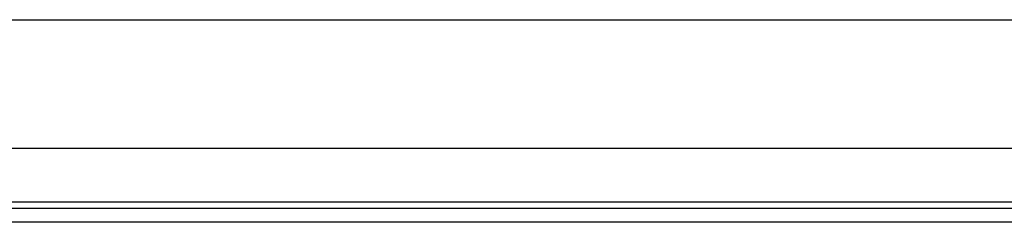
# Model space of a CAD drawing. Header units: inches. Extents: x 19 to 626, y 56 to 294.
# Tile 78 of 256: x 53.138 to 57.913, y 164.57 to 165.553. Entities that reach past the tile are written whole.
import ezdxf

# ---------------------------------------------------------------- set-up
doc = ezdxf.new("R2010")
doc.units = ezdxf.units.IN
doc.header["$MEASUREMENT"] = 0
doc.layers.add('Visible Edges(ANSI)', color=7, linetype='Continuous', lineweight=25)
doc.layers.add('Visible Tangent Edges(ANSI)', color=7, linetype='Continuous', lineweight=25)

msp = doc.modelspace()

# ---------------------------------------------------------------- linework, layer by layer
at = {"layer": 'Visible Edges(ANSI)'}
for p, q in [((19.6434, 165.5534), (83.5794, 165.5534)), ((59.907, 164.9284), (43.3159, 164.9284)), ((43.6539, 164.6384), (59.5689, 164.6384)), ((59.5689, 164.5704), (43.6539, 164.5704))]:
    msp.add_line(p, q, dxfattribs=at)
at = {"layer": 'Visible Tangent Edges(ANSI)'}
msp.add_line((43.5875, 164.6694), (59.6354, 164.6694), dxfattribs=at)

doc.saveas('drawing.dxf')
